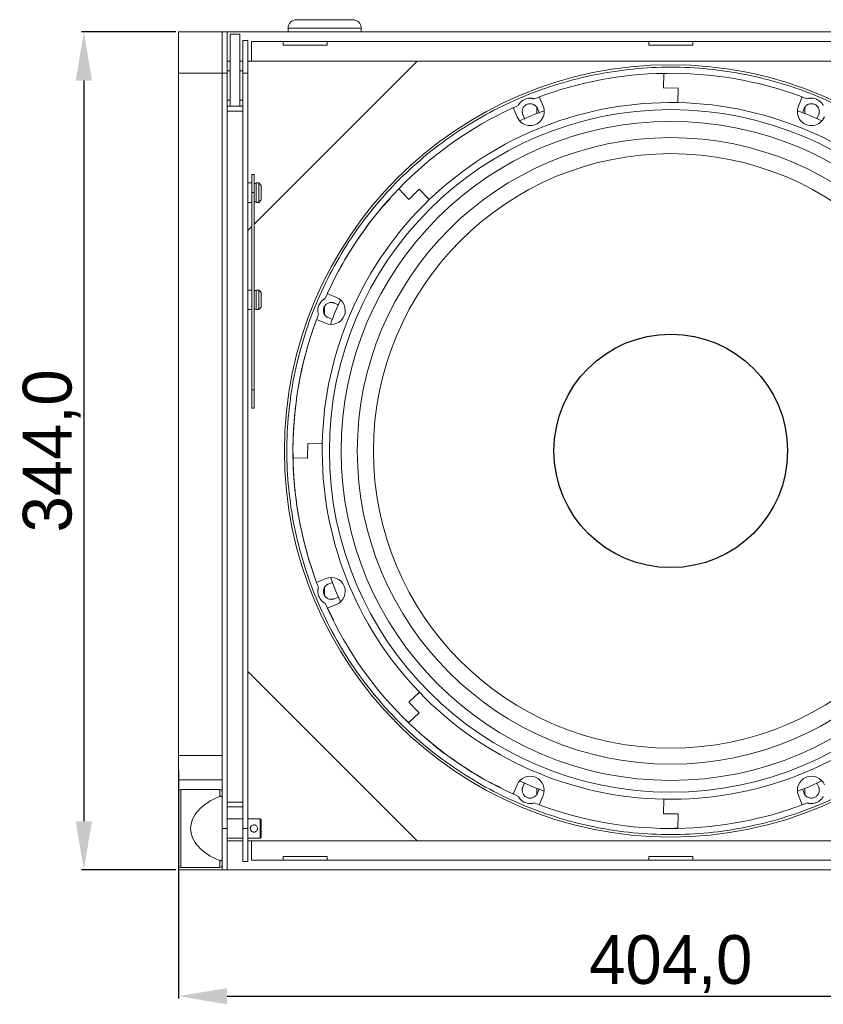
# Model space of a CAD drawing. Header units: millimetres. Extents: x 11171 to 13944, y 305 to 2246.
# Tile 3 of 14: x 11849 to 12178, y 997 to 1401. Entities that reach past the tile are written whole.
import ezdxf

# ---------------------------------------------------------------- set-up
doc = ezdxf.new("R2010")
doc.units = ezdxf.units.MM
doc.header["$PDSIZE"] = -1
doc.dimstyles.new('ISO-25', dxfattribs={"dimtxt": 2.5, "dimasz": 2.5, "dimexe": 1.25, "dimexo": 0.625, "dimtad": 1, "dimtxsty": 'Standard', "dimcen": 2.5, "dimadec": 0, "dimazin": 0, "dimtfac": 1, "dimtmove": 0, "dimatfit": 3, "dimfxl": 0, "dimarcsym": 0})

# ---------------------------------------------------------------- blocks, each defined once
blk = doc.blocks.new('*D158')
at = {"color": 0, "linetype": 'ByBlock', "lineweight": -2}
for p, q in [((11912.62, 1396.37), (11873.84, 1396.37)), ((11874.84, 1376.37), (11874.84, 1072.37)), ((11912.62, 1052.37), (11873.84, 1052.37))]:
    blk.add_line(p, q, dxfattribs=at)
at = {"color": 0}
for points in [[(11871.51, 1376.37), (11878.18, 1376.37), (11874.84, 1396.37)], [(11871.51, 1072.37), (11878.18, 1072.37), (11874.84, 1052.37)]]:
    blk.add_solid(points, dxfattribs=at)
at = {"layer": 'Defpoints', "color": 0}
for p in [(11913.62, 1396.37), (11874.84, 1052.37), (11913.62, 1052.37)]:
    blk.add_point(p, dxfattribs=at)
at = {"color": 0, "insert": (11861.65, 1224.37), "char_height": 20, "attachment_point": 5, "rotation": 90}
blk.add_mtext('344,0', dxfattribs=at)
blk = doc.blocks.new('*D160')
at = {"color": 0, "linetype": 'ByBlock', "lineweight": -2}
for p, q in [((11913.62, 1093.37), (11913.62, 999.54)), ((12317.62, 1093.37), (12317.62, 999.54)), ((11933.62, 1000.54), (12297.62, 1000.54))]:
    blk.add_line(p, q, dxfattribs=at)
at = {"color": 0}
for points in [[(11933.62, 1003.87), (11933.62, 997.21), (11913.62, 1000.54)], [(12297.62, 1003.87), (12297.62, 997.21), (12317.62, 1000.54)]]:
    blk.add_solid(points, dxfattribs=at)
at = {"layer": 'Defpoints', "color": 0}
for p in [(11913.62, 1094.37), (12317.62, 1094.37), (12317.62, 1000.54)]:
    blk.add_point(p, dxfattribs=at)
at = {"color": 0, "insert": (12115.62, 1013.73), "char_height": 20, "attachment_point": 5}
blk.add_mtext('404,0', dxfattribs=at)

msp = doc.modelspace()

# ---------------------------------------------------------------- linework, layer by layer
at = {"color": 7, "linetype": 'Continuous', "lineweight": 15}
for p, q in [((11931.62, 1396.37), (11913.62, 1396.37)), ((11931.62, 1396.37), (11933.62, 1396.37)), ((11931.62, 1396.37), (11931.62, 1379.37)), ((11933.62, 1396.37), (12297.62, 1396.37)), ((11933.62, 1396.37), (11933.62, 1379.37)), ((11938.87, 1395.37), (11934.87, 1395.37)), ((11934.87, 1395.37), (11934.87, 1365.82)), ((11938.87, 1395.37), (11938.87, 1365.82)), ((11988.62, 1397.87), (11958.62, 1397.87)), ((11958.62, 1397.87), (11958.62, 1396.37)), ((11988.62, 1396.37), (11988.62, 1397.87)), ((11940.12, 1392.87), (11942.12, 1392.87)), ((11940.12, 1379.37), (11940.12, 1392.87)), ((11942.12, 1392.87), (11942.12, 1379.37)), ((11943.62, 1392.37), (11956.62, 1392.37)), ((12287.62, 1392.37), (11943.62, 1392.37)), ((11956.62, 1390.87), (11974.62, 1390.87)), ((11974.62, 1392.37), (12106.62, 1392.37)), ((12106.62, 1390.87), (12124.62, 1390.87)), ((12124.62, 1392.37), (12256.62, 1392.37)), ((11934.87, 1384.37), (11933.62, 1384.37)), ((11940.12, 1384.37), (11938.87, 1384.37)), ((11943.62, 1384.37), (11942.12, 1384.37)), ((12287.62, 1384.37), (11943.62, 1384.37)), ((12011.62, 1384.37), (11944.72, 1317.47)), ((11913.62, 1379.37), (11931.62, 1379.37)), ((11913.62, 1099.37), (11913.62, 1379.37)), ((11933.62, 1379.37), (11931.62, 1379.37)), ((11931.62, 1379.37), (11931.62, 1069.37)), ((11931.62, 1379.37), (11931.62, 1099.37)), ((11934.87, 1380.37), (11933.62, 1380.37)), ((11933.62, 1379.37), (11933.62, 1069.37)), ((11940.12, 1380.37), (11938.87, 1380.37)), ((11940.12, 1379.37), (11942.12, 1379.37)), ((11940.12, 1365.82), (11940.12, 1379.37)), ((11942.12, 1379.37), (11942.12, 1069.37)), ((12112.62, 1373.41), (12112.74, 1379.35)), ((12112.74, 1379.24), (12114.15, 1379.3)), ((12118.62, 1373.28), (12112.62, 1373.41)), ((12118.5, 1367.34), (12118.62, 1373.28)), ((11933.62, 1368.37), (11934.87, 1368.37)), ((11938.87, 1368.37), (11940.12, 1368.37)), ((12051.06, 1365.2), (12053.05, 1366.18)), ((12059.59, 1368.89), (12061.69, 1369.6)), ((12061.66, 1369.68), (12063.24, 1365.85)), ((12168, 1365.85), (12169.58, 1369.68)), ((12169.55, 1369.6), (12171.65, 1368.89)), ((11940.12, 1365.82), (11933.62, 1365.82)), ((11933.62, 1363.82), (11940.12, 1363.82)), ((11933.62, 1363.82), (11933.62, 1080.2)), ((11940.12, 1363.82), (11940.12, 1365.82)), ((11940.12, 1363.82), (11940.12, 1080.2)), ((12052.62, 1361.45), (12051.03, 1365.28)), ((12054.93, 1362.4), (12055.5, 1361.02)), ((12060.62, 1362.85), (12060.62, 1365.36)), ((12061.51, 1363.51), (12060.93, 1364.89)), ((12061.51, 1363.51), (12061.6, 1363.05)), ((12169.65, 1363.09), (12169.73, 1363.51)), ((12170.31, 1364.89), (12169.73, 1363.51)), ((12170.62, 1365.36), (12170.62, 1362.85)), ((12175.74, 1361.02), (12176.31, 1362.4)), ((12055.71, 1360.71), (12055.5, 1361.02)), ((12175.74, 1361.02), (12175.49, 1360.65)), ((11944.72, 1337.87), (11943.72, 1337.87)), ((11943.72, 1337.87), (11943.72, 1330.37)), ((11944.72, 1330.37), (11944.72, 1337.87)), ((11943.72, 1334.37), (11942.12, 1334.37)), ((11945.52, 1334.17), (11944.72, 1334.17)), ((11946.62, 1334.37), (11945.52, 1334.37)), ((11945.52, 1334.37), (11945.52, 1326.37)), ((11947.62, 1333.37), (11946.62, 1334.37)), ((11946.62, 1326.37), (11946.62, 1334.37)), ((11943.72, 1330.37), (11944.72, 1330.37)), ((11943.72, 1330.37), (11943.72, 1249.37)), ((11944.72, 1249.37), (11944.72, 1330.37)), ((11947.62, 1327.37), (11947.62, 1333.37)), ((12004, 1331.92), (12008.12, 1327.63)), ((12004.07, 1331.84), (12005.07, 1332.93)), ((12008.12, 1327.63), (12012.44, 1331.79)), ((12012.44, 1331.79), (12016.56, 1327.5)), ((11942.12, 1326.37), (11943.72, 1326.37)), ((11944.72, 1326.57), (11945.52, 1326.57)), ((11945.52, 1326.37), (11946.62, 1326.37)), ((11946.62, 1326.37), (11947.62, 1327.37)), ((11943.72, 1316.47), (11942.12, 1314.87)), ((11943.72, 1290.37), (11942.12, 1290.37)), ((11945.52, 1290.17), (11944.72, 1290.17)), ((11946.62, 1290.37), (11945.52, 1290.37)), ((11945.52, 1290.37), (11945.52, 1282.37)), ((11947.62, 1289.37), (11946.62, 1290.37)), ((11946.62, 1282.37), (11946.62, 1290.37)), ((11947.62, 1283.37), (11947.62, 1289.37)), ((11973.81, 1286.94), (11974.8, 1288.93)), ((11974.72, 1288.96), (11978.54, 1287.37)), ((11942.12, 1282.37), (11943.72, 1282.37)), ((11944.72, 1282.57), (11945.52, 1282.57)), ((11945.52, 1282.37), (11946.62, 1282.37)), ((11946.62, 1282.37), (11947.62, 1283.37)), ((11973.62, 1280.4), (11973.62, 1283.72)), ((11978.97, 1284.49), (11977.59, 1285.06)), ((11978.97, 1284.49), (11979.36, 1284.23)), ((11974.14, 1276.75), (11970.32, 1278.34)), ((11975.1, 1279.06), (11976.49, 1278.49)), ((11943.72, 1249.37), (11944.72, 1249.37)), ((11943.72, 1249.37), (11943.72, 1241.87)), ((11944.72, 1241.87), (11944.72, 1249.37)), ((11943.72, 1241.87), (11944.72, 1241.87)), ((11966.71, 1227.37), (11966.59, 1221.37)), ((11972.65, 1227.25), (11966.71, 1227.37)), ((11966.59, 1221.37), (11960.65, 1221.49)), ((11970.32, 1170.41), (11974.14, 1172)), ((11973.62, 1165.02), (11973.62, 1168.34)), ((11976.49, 1170.26), (11975.1, 1169.69)), ((11976.49, 1170.26), (11976.93, 1170.35)), ((11977.59, 1163.68), (11978.97, 1164.25)), ((11977.27, 1154.85), (11973.81, 1161.8)), ((11978.54, 1161.37), (11974.72, 1159.79)), ((11942.12, 1133.87), (12011.62, 1064.37)), ((12008.2, 1121.2), (12012.49, 1125.31)), ((12012.36, 1116.87), (12008.2, 1121.2)), ((12008.07, 1112.75), (12012.36, 1116.87)), ((12008.15, 1112.83), (12007.06, 1113.82)), ((11931.62, 1099.37), (11913.62, 1099.37)), ((11913.62, 1089.37), (11931.62, 1089.37)), ((12051.03, 1083.47), (12052.62, 1087.3)), ((12055.5, 1087.73), (12054.93, 1086.34)), ((12055.5, 1087.73), (12055.74, 1088.08)), ((12175.48, 1088.12), (12175.74, 1087.73)), ((12176.31, 1086.34), (12175.74, 1087.73)), ((11913.62, 1084.37), (11913.62, 1069.37)), ((11913.62, 1083.87), (11913.62, 1069.37)), ((11930.62, 1085.37), (11914.62, 1085.37)), ((12053.05, 1082.56), (12051.06, 1083.55)), ((12060.62, 1083.39), (12060.62, 1085.9)), ((12060.93, 1083.85), (12061.51, 1085.24)), ((12061.58, 1085.62), (12061.51, 1085.24)), ((12169.73, 1085.24), (12170.31, 1083.85)), ((12170.62, 1085.9), (12170.62, 1083.39)), ((11933.62, 1080.2), (11940.12, 1080.2)), ((11940.12, 1080.2), (11940.12, 1078.2)), ((12061.69, 1079.15), (12059.59, 1079.85)), ((12063.24, 1082.9), (12061.66, 1079.07)), ((12112.62, 1075.46), (12112.74, 1081.4)), ((12169.58, 1079.07), (12168, 1082.9)), ((12171.65, 1079.85), (12169.55, 1079.15)), ((11933.62, 1078.2), (11940.12, 1078.2)), ((11940.12, 1069.37), (11940.12, 1078.2)), ((12118.62, 1075.34), (12112.62, 1075.46)), ((12118.5, 1069.4), (12118.62, 1075.34)), ((11940.12, 1073.37), (11933.62, 1073.37)), ((11947.12, 1073.37), (11942.12, 1073.37)), ((11947.62, 1072.87), (11947.12, 1073.37)), ((11947.12, 1065.37), (11947.12, 1073.37)), ((11947.62, 1065.87), (11947.62, 1072.87)), ((11913.62, 1069.37), (11913.62, 1054.87)), ((11931.62, 1069.37), (11933.62, 1069.37)), ((11931.62, 1069.37), (11931.62, 1052.37)), ((11933.62, 1069.37), (11933.62, 1052.37)), ((11940.12, 1069.37), (11942.12, 1069.37)), ((11940.12, 1055.87), (11940.12, 1069.37)), ((11942.12, 1069.37), (11942.12, 1055.87)), ((12118.5, 1069.51), (12117.08, 1069.44)), ((11933.62, 1065.37), (11940.12, 1065.37)), ((11933.62, 1064.37), (11940.12, 1064.37)), ((11942.12, 1065.37), (11947.12, 1065.37)), ((11942.12, 1064.37), (11943.62, 1064.37)), ((11943.62, 1064.37), (12287.62, 1064.37)), ((11947.12, 1065.37), (11947.62, 1065.87)), ((11940.12, 1055.87), (11942.12, 1055.87)), ((11956.62, 1056.37), (11943.62, 1056.37)), ((11943.62, 1056.37), (12287.62, 1056.37)), ((11974.62, 1057.87), (11956.62, 1057.87)), ((12106.62, 1056.37), (11974.62, 1056.37)), ((12124.62, 1057.87), (12106.62, 1057.87)), ((12256.62, 1056.37), (12124.62, 1056.37)), ((11913.62, 1052.37), (11931.62, 1052.37)), ((11914.62, 1053.37), (11930.62, 1053.37)), ((11931.62, 1052.37), (11933.62, 1052.37)), ((12297.62, 1052.37), (11933.62, 1052.37))]:
    msp.add_line(p, q, dxfattribs=at)
at = {"color": 8, "linetype": 'Continuous', "lineweight": 15}
for p, q in [((11914.62, 1085.37), (11914.62, 1053.37)), ((11930.62, 1082.55), (11930.62, 1085.37)), ((11930.62, 1053.37), (11930.62, 1056.2))]:
    msp.add_line(p, q, dxfattribs=at)
at = {"color": 7, "linetype": 'Continuous', "lineweight": 15, "flags": 128}
for points in [[(11980.14, 1162.36), (11978.49, 1166.1), (11975.97, 1172.42)], [(12063.67, 1084.72), (12059.02, 1086.54), (12053.61, 1088.89)], [(12177.63, 1088.89), (12172.22, 1086.54), (12167.57, 1084.72)]]:
    msp.add_lwpolyline(points, dxfattribs=at)
at = {"color": 7, "linetype": 'Continuous', "lineweight": 15}
for radius in [158.5, 140.07, 135.26, 128.6, 122.02]:
    msp.add_circle((12115.62, 1224.37), radius, dxfattribs=at)
msp.add_circle((12115.62, 1224.37), 47.92)
for centre, radius, start, end in [((11962.12, 1397.87), 3.5, 90, 180), ((11985.12, 1397.87), 3.5, 0, 90), ((12115.62, 1224.37), 155, 91.0646, 110.374), ((12115.62, 1224.37), 155, 69.626, 91.0646), ((12115.62, 1224.37), 143, 88.8461, 133.8461), ((12115.62, 1224.37), 143, 43.8461, 88.8461), ((12115.62, 1224.37), 155, 114.626, 136.0646), ((12057.93, 1363.65), 5.75, 202.5, 22.5), ((12115.62, 1224.37), 149, 110.406, 114.594), ((12173.31, 1363.65), 5.75, 157.5, 337.5), ((12115.62, 1224.37), 149, 65.406, 69.594), ((12115.62, 1224.37), 155, 136.0646, 155.374), ((12115.62, 1224.37), 143, 133.8461, 178.8461), ((11976.34, 1282.06), 5.75, 247.5, 67.5), ((12115.62, 1224.37), 149, 155.406, 159.594), ((12115.62, 1224.37), 155, 159.626, 181.0646), ((12115.62, 1224.37), 143, 178.8461, 223.8461), ((12115.62, 1224.37), 155, 181.0646, 200.374), ((11976.34, 1166.68), 5.75, 292.5, 112.5), ((12115.62, 1224.37), 155, 204.626, 226.0646), ((12115.62, 1224.37), 143, 223.8461, 268.8461), ((12115.62, 1224.37), 143, 268.8461, 313.8461), ((12115.62, 1224.37), 155, 226.0646, 245.374), ((12057.93, 1085.1), 5.75, 337.5, 157.5), ((12173.31, 1085.1), 5.75, 22.5, 202.5), ((11914.62, 1084.37), 1, 90, 180), ((11930.62, 1084.37), 1, 0, 90), ((12115.62, 1224.37), 155, 249.626, 271.0646), ((12115.62, 1224.37), 155, 271.0646, 290.374), ((11914.62, 1054.37), 1, 180, 270), ((11930.62, 1054.37), 1, 270, 360)]:
    msp.add_arc(centre, radius, start, end, dxfattribs=at)
msp.add_ellipse((11946.34, 1069.37), major_axis=(27.71, 0), ratio=0.57735, start_param=2.174062, end_param=4.109124, dxfattribs=at)
for points, knots in [([(11962.12, 1401.37), (11962.12, 1401.37), (11963.33, 1401.37), (11967.64, 1401.37), (11970.57, 1401.37), (11976.67, 1401.37), (11979.59, 1401.37), (11983.91, 1401.37), (11985.12, 1401.37), (11985.12, 1401.37)], [0, 0, 0, 0, 0.25, 0.25, 0.5, 0.5, 0.75, 0.75, 1, 1, 1, 1]), ([(11913.62, 1396.37), (11913.62, 1396.37), (11913.62, 1396.26), (11913.62, 1395.83), (11913.62, 1395.5), (11913.62, 1394.65), (11913.62, 1394.13), (11913.62, 1392.89), (11913.62, 1392.18), (11913.62, 1390.61), (11913.62, 1389.74), (11913.62, 1387.89), (11913.62, 1386.91), (11913.62, 1384.85), (11913.62, 1383.78), (11913.62, 1381.6), (11913.62, 1380.49), (11913.62, 1379.37)], [0, 0, 0, 0, 0.125, 0.125, 0.25, 0.25, 0.375, 0.375, 0.5, 0.5, 0.625, 0.625, 0.75, 0.75, 0.875, 0.875, 1, 1, 1, 1]), ([(11943.62, 1392.37), (11943.62, 1392.37), (11943.62, 1392.18), (11943.62, 1391.45), (11943.62, 1390.9), (11943.62, 1389.48), (11943.62, 1388.62), (11943.62, 1386.65), (11943.62, 1385.55), (11943.62, 1384.37)], [0, 0, 0, 0, 0.25, 0.25, 0.5, 0.5, 0.75, 0.75, 1, 1, 1, 1]), ([(11956.62, 1390.87), (11956.62, 1390.93), (11956.62, 1391.03), (11956.62, 1391.18), (11956.62, 1391.33), (11956.62, 1391.46), (11956.62, 1391.58), (11956.62, 1391.7), (11956.62, 1391.81), (11956.62, 1391.9), (11956.62, 1392.02), (11956.62, 1392.13), (11956.62, 1392.24), (11956.62, 1392.32), (11956.62, 1392.36), (11956.62, 1392.37), (11956.62, 1392.37)], [0, 0, 0, 0, 0.055755, 0.111365, 0.166873, 0.222318, 0.27774, 0.333181, 0.38868, 0.444279, 0.500017, 0.600209, 0.700067, 0.799827, 0.899726, 1, 1, 1, 1]), ([(11974.62, 1392.37), (11974.62, 1392.37), (11974.38, 1392.37), (11973.48, 1392.37), (11972.82, 1392.37), (11971.15, 1392.37), (11970.15, 1392.37), (11967.97, 1392.37), (11966.8, 1392.37), (11964.44, 1392.37), (11963.26, 1392.37), (11961.09, 1392.37), (11960.09, 1392.37), (11958.42, 1392.37), (11957.75, 1392.37), (11956.85, 1392.37), (11956.62, 1392.37), (11956.62, 1392.37)], [0, 0, 0, 0, 0.125, 0.125, 0.25, 0.25, 0.375, 0.375, 0.5, 0.5, 0.625, 0.625, 0.75, 0.75, 0.875, 0.875, 1, 1, 1, 1]), ([(11974.62, 1392.37), (11974.62, 1392.37), (11974.62, 1392.37), (11974.62, 1392.36), (11974.62, 1392.33), (11974.62, 1392.3), (11974.62, 1392.26), (11974.62, 1392.21), (11974.62, 1392.14), (11974.62, 1392.07), (11974.62, 1391.97), (11974.62, 1391.83), (11974.62, 1391.64), (11974.62, 1391.41), (11974.62, 1391.16), (11974.62, 1390.97), (11974.62, 1390.87)], [0, 0, 0, 0, 0.055755, 0.111365, 0.166873, 0.222318, 0.27774, 0.333181, 0.38868, 0.444279, 0.500017, 0.600209, 0.700067, 0.799827, 0.899726, 1, 1, 1, 1]), ([(12106.62, 1390.87), (12106.62, 1390.93), (12106.62, 1391.03), (12106.62, 1391.18), (12106.62, 1391.33), (12106.62, 1391.46), (12106.62, 1391.58), (12106.62, 1391.7), (12106.62, 1391.81), (12106.62, 1391.9), (12106.62, 1392.02), (12106.62, 1392.13), (12106.62, 1392.24), (12106.62, 1392.32), (12106.62, 1392.36), (12106.62, 1392.37), (12106.62, 1392.37)], [0, 0, 0, 0, 0.055755, 0.111365, 0.166873, 0.222318, 0.27774, 0.333181, 0.38868, 0.444279, 0.500017, 0.600209, 0.700067, 0.799827, 0.899726, 1, 1, 1, 1]), ([(12124.62, 1392.37), (12124.62, 1392.37), (12124.38, 1392.37), (12123.48, 1392.37), (12122.82, 1392.37), (12121.15, 1392.37), (12120.15, 1392.37), (12117.97, 1392.37), (12116.8, 1392.37), (12114.44, 1392.37), (12113.26, 1392.37), (12111.09, 1392.37), (12110.09, 1392.37), (12108.42, 1392.37), (12107.75, 1392.37), (12106.85, 1392.37), (12106.62, 1392.37), (12106.62, 1392.37)], [0, 0, 0, 0, 0.125, 0.125, 0.25, 0.25, 0.375, 0.375, 0.5, 0.5, 0.625, 0.625, 0.75, 0.75, 0.875, 0.875, 1, 1, 1, 1]), ([(12124.62, 1392.37), (12124.62, 1392.37), (12124.62, 1392.37), (12124.62, 1392.36), (12124.62, 1392.33), (12124.62, 1392.3), (12124.62, 1392.26), (12124.62, 1392.21), (12124.62, 1392.14), (12124.62, 1392.07), (12124.62, 1391.97), (12124.62, 1391.83), (12124.62, 1391.64), (12124.62, 1391.41), (12124.62, 1391.16), (12124.62, 1390.97), (12124.62, 1390.87)], [0, 0, 0, 0, 0.0557545, 0.1113655, 0.1668731, 0.2223178, 0.2777401, 0.3331806, 0.38868, 0.4442785, 0.5000165, 0.6002086, 0.7000667, 0.7998268, 0.899726, 1, 1, 1, 1]), ([(12175.89, 1078.86), (12185.41, 1082.81), (12194.55, 1087.69), (12211.69, 1099.14), (12219.7, 1105.71), (12234.28, 1120.29), (12240.85, 1128.3), (12252.3, 1145.44), (12257.18, 1154.58), (12265.07, 1173.62), (12268.08, 1183.54), (12272.1, 1203.76), (12273.12, 1214.06), (12273.12, 1234.68), (12272.1, 1244.99), (12268.08, 1265.21), (12265.07, 1275.12), (12257.18, 1294.17), (12252.3, 1303.3), (12240.85, 1320.45), (12234.28, 1328.45), (12219.7, 1343.03), (12211.69, 1349.6), (12194.55, 1361.06), (12185.41, 1365.94), (12166.37, 1373.83), (12156.46, 1376.84), (12136.24, 1380.86), (12125.93, 1381.87), (12105.31, 1381.87), (12095, 1380.86), (12074.78, 1376.84), (12064.87, 1373.83), (12055.35, 1369.88)], [0, 0, 0, 0, 0.0625, 0.0625, 0.125, 0.125, 0.1875, 0.1875, 0.25, 0.25, 0.3125, 0.3125, 0.375, 0.375, 0.4375, 0.4375, 0.5, 0.5, 0.5625, 0.5625, 0.625, 0.625, 0.6875, 0.6875, 0.75, 0.75, 0.8125, 0.8125, 0.875, 0.875, 0.9375, 0.9375, 1, 1, 1, 1]), ([(12055.35, 1369.88), (12045.82, 1365.94), (12036.69, 1361.06), (12019.55, 1349.6), (12011.54, 1343.03), (11996.96, 1328.45), (11990.39, 1320.45), (11978.94, 1303.3), (11974.05, 1294.17), (11966.16, 1275.12), (11963.16, 1265.21), (11959.13, 1244.99), (11958.12, 1234.68), (11958.12, 1214.06), (11959.13, 1203.76), (11963.16, 1183.54), (11966.16, 1173.62), (11974.05, 1154.58), (11978.94, 1145.44), (11990.39, 1128.3), (11996.96, 1120.29), (12011.54, 1105.71), (12019.55, 1099.14), (12036.69, 1087.69), (12045.82, 1082.81), (12064.87, 1074.92), (12074.78, 1071.91), (12095, 1067.89), (12105.31, 1066.87), (12125.93, 1066.87), (12136.24, 1067.89), (12156.46, 1071.91), (12166.37, 1074.92), (12175.89, 1078.86)], [0, 0, 0, 0, 0.0625, 0.0625, 0.125, 0.125, 0.1875, 0.1875, 0.25, 0.25, 0.3125, 0.3125, 0.375, 0.375, 0.4375, 0.4375, 0.5, 0.5, 0.5625, 0.5625, 0.625, 0.625, 0.6875, 0.6875, 0.75, 0.75, 0.8125, 0.8125, 0.875, 0.875, 0.9375, 0.9375, 1, 1, 1, 1]), ([(12059.59, 1368.89), (12059.51, 1368.91), (12059.36, 1368.96), (12059.14, 1369.01), (12058.91, 1369.06), (12058.68, 1369.1), (12058.45, 1369.12), (12058.22, 1369.14), (12057.99, 1369.15), (12057.5, 1369.14), (12056.76, 1369.05), (12055.81, 1368.76), (12054.93, 1368.3), (12054.28, 1367.79), (12053.84, 1367.33), (12053.54, 1366.97), (12053.27, 1366.59), (12053.12, 1366.32), (12053.05, 1366.18)], [0, 0, 0, 0, 0.030486, 0.060806, 0.091014, 0.121165, 0.151314, 0.181515, 0.211824, 0.242294, 0.371126, 0.500026, 0.628859, 0.757759, 0.8185, 0.878828, 0.939182, 1, 1, 1, 1]), ([(12054.93, 1362.4), (12054.9, 1362.46), (12054.86, 1362.57), (12054.81, 1362.73), (12054.76, 1362.9), (12054.73, 1363.07), (12054.7, 1363.25), (12054.69, 1363.42), (12054.67, 1363.76), (12054.71, 1364.26), (12054.91, 1364.9), (12055.22, 1365.49), (12055.64, 1365.98), (12056.13, 1366.38), (12056.68, 1366.67), (12057.27, 1366.85), (12057.89, 1366.92), (12058.54, 1366.86), (12059.18, 1366.67), (12059.77, 1366.36), (12060.19, 1366), (12060.47, 1365.68), (12060.65, 1365.43), (12060.81, 1365.17), (12060.89, 1364.99), (12060.93, 1364.89)], [0, 0, 0, 0, 0.0172934, 0.0344596, 0.051548, 0.0686089, 0.0856929, 0.1028502, 0.1201305, 0.1850831, 0.2500882, 0.3150407, 0.3800458, 0.4400041, 0.5000144, 0.5599726, 0.6199829, 0.6849354, 0.7499405, 0.8148931, 0.8798982, 0.9100293, 0.93991, 0.9698104, 1, 1, 1, 1]), ([(12170.31, 1364.89), (12170.33, 1364.95), (12170.38, 1365.05), (12170.46, 1365.21), (12170.54, 1365.36), (12170.64, 1365.51), (12170.74, 1365.65), (12170.85, 1365.78), (12171.08, 1366.03), (12171.47, 1366.36), (12172.06, 1366.67), (12172.69, 1366.86), (12173.34, 1366.92), (12173.97, 1366.85), (12174.56, 1366.67), (12175.1, 1366.38), (12175.6, 1365.98), (12176.02, 1365.49), (12176.33, 1364.9), (12176.52, 1364.26), (12176.57, 1363.71), (12176.54, 1363.29), (12176.5, 1362.99), (12176.42, 1362.69), (12176.35, 1362.5), (12176.31, 1362.4)], [0, 0, 0, 0, 0.017293, 0.03446, 0.051548, 0.068609, 0.085693, 0.10285, 0.120131, 0.185083, 0.250088, 0.315041, 0.380046, 0.440004, 0.500014, 0.559973, 0.619983, 0.684935, 0.749941, 0.814893, 0.879898, 0.910029, 0.93991, 0.96981, 1, 1, 1, 1]), ([(12178.19, 1366.18), (12178.15, 1366.25), (12178.08, 1366.39), (12177.96, 1366.59), (12177.83, 1366.78), (12177.69, 1366.97), (12177.55, 1367.15), (12177.4, 1367.33), (12177.24, 1367.5), (12176.89, 1367.84), (12176.31, 1368.3), (12175.42, 1368.76), (12174.47, 1369.05), (12173.66, 1369.15), (12173.02, 1369.15), (12172.56, 1369.1), (12172.1, 1369.02), (12171.8, 1368.93), (12171.65, 1368.89)], [0, 0, 0, 0, 0.030486, 0.060806, 0.091014, 0.121165, 0.151314, 0.181515, 0.211824, 0.242294, 0.371126, 0.500026, 0.628859, 0.757759, 0.8185, 0.878828, 0.939182, 1, 1, 1, 1]), ([(11979.27, 1297.91), (11979.57, 1298.53), (11981.98, 1303.44), (11987.66, 1312.01), (11994.43, 1321.43), (11999.08, 1326.41), (12000.47, 1327.89)], [0, 0, 0, 0, 0.056486, 0.445474, 0.834462, 1, 1, 1, 1]), ([(11973.81, 1286.94), (11973.74, 1286.91), (11973.6, 1286.83), (11973.4, 1286.71), (11973.21, 1286.58), (11973.02, 1286.45), (11972.84, 1286.3), (11972.66, 1286.15), (11972.49, 1285.99), (11972.15, 1285.65), (11971.7, 1285.06), (11971.24, 1284.18), (11970.94, 1283.23), (11970.84, 1282.41), (11970.84, 1281.77), (11970.89, 1281.31), (11970.97, 1280.85), (11971.06, 1280.55), (11971.1, 1280.4)], [0, 0, 0, 0, 0.030486, 0.060806, 0.091014, 0.121165, 0.151314, 0.181515, 0.211824, 0.242294, 0.371126, 0.500026, 0.628859, 0.757759, 0.8185, 0.878828, 0.939182, 1, 1, 1, 1]), ([(11975.1, 1279.06), (11975.05, 1279.08), (11974.94, 1279.13), (11974.78, 1279.21), (11974.63, 1279.3), (11974.49, 1279.39), (11974.35, 1279.5), (11974.21, 1279.61), (11973.96, 1279.84), (11973.64, 1280.22), (11973.32, 1280.81), (11973.13, 1281.45), (11973.07, 1282.1), (11973.14, 1282.73), (11973.32, 1283.31), (11973.61, 1283.86), (11974.01, 1284.35), (11974.5, 1284.77), (11975.09, 1285.09), (11975.73, 1285.28), (11976.28, 1285.32), (11976.7, 1285.3), (11977, 1285.25), (11977.3, 1285.17), (11977.49, 1285.1), (11977.59, 1285.06)], [0, 0, 0, 0, 0.017293, 0.03446, 0.051548, 0.068609, 0.085693, 0.10285, 0.120131, 0.185083, 0.250088, 0.315041, 0.380046, 0.440004, 0.500014, 0.559973, 0.619983, 0.684935, 0.749941, 0.814893, 0.879898, 0.910029, 0.93991, 0.96981, 1, 1, 1, 1]), ([(11971.1, 1280.4), (11970.95, 1280), (11970.64, 1279.2), (11970.19, 1278), (11969.75, 1276.8), (11969.32, 1275.59), (11968.9, 1274.37), (11968.49, 1273.16), (11968.1, 1271.94), (11967.71, 1270.72), (11967.33, 1269.49), (11966.96, 1268.26), (11966.06, 1265.15), (11964.74, 1260.12), (11963.25, 1253.11), (11962.08, 1246.01), (11961.24, 1238.83), (11960.73, 1231.62), (11960.56, 1224.37), (11960.73, 1217.13), (11961.24, 1209.91), (11962.08, 1202.74), (11963.25, 1195.64), (11964.74, 1188.62), (11966.15, 1183.25), (11967.26, 1179.46), (11967.96, 1177.21), (11968.69, 1174.98), (11969.46, 1172.75), (11970.26, 1170.54), (11970.82, 1169.08), (11971.1, 1168.34)], [0, 0, 0, 0, 0.0112, 0.022397, 0.033591, 0.044782, 0.055973, 0.067163, 0.078354, 0.089545, 0.100739, 0.111935, 0.123134, 0.18549, 0.24785, 0.310748, 0.37365, 0.436823, 0.5, 0.563173, 0.62635, 0.689248, 0.752151, 0.814507, 0.876867, 0.897395, 0.917915, 0.93843, 0.958946, 0.979468, 1, 1, 1, 1]), ([(11971.1, 1168.34), (11971.08, 1168.27), (11971.03, 1168.12), (11970.98, 1167.89), (11970.93, 1167.66), (11970.89, 1167.44), (11970.87, 1167.21), (11970.85, 1166.97), (11970.84, 1166.74), (11970.85, 1166.25), (11970.94, 1165.52), (11971.24, 1164.57), (11971.7, 1163.68), (11972.2, 1163.04), (11972.66, 1162.59), (11973.02, 1162.29), (11973.4, 1162.03), (11973.67, 1161.88), (11973.81, 1161.8)], [0, 0, 0, 0, 0.0304859, 0.060806, 0.0910143, 0.1211654, 0.1513142, 0.1815155, 0.2118239, 0.2422936, 0.3711263, 0.5000265, 0.6288592, 0.7577594, 0.8184999, 0.8788281, 0.9391822, 1, 1, 1, 1]), ([(11977.59, 1163.68), (11977.53, 1163.66), (11977.42, 1163.62), (11977.26, 1163.56), (11977.09, 1163.52), (11976.92, 1163.48), (11976.75, 1163.46), (11976.57, 1163.44), (11976.23, 1163.43), (11975.73, 1163.47), (11975.09, 1163.66), (11974.5, 1163.98), (11974.01, 1164.4), (11973.61, 1164.89), (11973.32, 1165.43), (11973.14, 1166.02), (11973.07, 1166.65), (11973.13, 1167.3), (11973.32, 1167.94), (11973.64, 1168.52), (11973.99, 1168.94), (11974.31, 1169.22), (11974.56, 1169.4), (11974.82, 1169.56), (11975.01, 1169.64), (11975.1, 1169.69)], [0, 0, 0, 0, 0.017293, 0.03446, 0.051548, 0.068609, 0.085693, 0.10285, 0.120131, 0.185083, 0.250088, 0.315041, 0.380046, 0.440004, 0.500014, 0.559973, 0.619983, 0.684935, 0.749941, 0.814893, 0.879898, 0.910029, 0.93991, 0.96981, 1, 1, 1, 1]), ([(12046.1, 1086.02), (12044.12, 1086.97), (12037.84, 1089.99), (12027.99, 1096.41), (12019.69, 1102.27), (12015.75, 1105.9), (12015.32, 1106.29)], [0, 0, 0, 0, 0.17757, 0.565271, 0.952975, 1, 1, 1, 1]), ([(11913.62, 1099.37), (11913.62, 1098.06), (11913.62, 1096.76), (11913.62, 1094.34), (11913.62, 1093.23), (11913.62, 1091.38), (11913.62, 1090.63), (11913.62, 1089.63), (11913.62, 1089.37), (11913.62, 1089.37)], [0, 0, 0, 0, 0.25, 0.25, 0.5, 0.5, 0.75, 0.75, 1, 1, 1, 1]), ([(11913.62, 1084.72), (11913.62, 1085.41), (11913.62, 1086.79), (11913.62, 1088.24), (11913.62, 1089.2), (11913.62, 1089.31), (11913.62, 1089.37)], [0, 0, 0, 0, 0.2465624, 0.4977098, 0.7488547, 1, 1, 1, 1]), ([(12060.93, 1083.85), (12060.91, 1083.8), (12060.86, 1083.69), (12060.78, 1083.54), (12060.69, 1083.39), (12060.6, 1083.24), (12060.49, 1083.1), (12060.38, 1082.96), (12060.15, 1082.72), (12059.77, 1082.39), (12059.18, 1082.08), (12058.54, 1081.88), (12057.89, 1081.83), (12057.27, 1081.9), (12056.68, 1082.08), (12056.13, 1082.36), (12055.64, 1082.76), (12055.22, 1083.26), (12054.91, 1083.85), (12054.71, 1084.48), (12054.67, 1085.03), (12054.69, 1085.46), (12054.74, 1085.76), (12054.82, 1086.05), (12054.89, 1086.25), (12054.93, 1086.34)], [0, 0, 0, 0, 0.017293, 0.03446, 0.051548, 0.068609, 0.085693, 0.10285, 0.120131, 0.185083, 0.250088, 0.315041, 0.380046, 0.440004, 0.500014, 0.559973, 0.619983, 0.684935, 0.749941, 0.814893, 0.879898, 0.910029, 0.93991, 0.96981, 1, 1, 1, 1]), ([(12176.31, 1086.34), (12176.33, 1086.29), (12176.38, 1086.18), (12176.43, 1086.01), (12176.47, 1085.84), (12176.51, 1085.67), (12176.54, 1085.5), (12176.55, 1085.32), (12176.57, 1084.99), (12176.52, 1084.48), (12176.33, 1083.85), (12176.02, 1083.26), (12175.6, 1082.76), (12175.1, 1082.36), (12174.56, 1082.08), (12173.97, 1081.9), (12173.34, 1081.83), (12172.69, 1081.88), (12172.06, 1082.07), (12171.47, 1082.39), (12171.05, 1082.74), (12170.77, 1083.06), (12170.59, 1083.31), (12170.43, 1083.57), (12170.35, 1083.76), (12170.31, 1083.85)], [0, 0, 0, 0, 0.017293, 0.03446, 0.051548, 0.068609, 0.085693, 0.10285, 0.120131, 0.185083, 0.250088, 0.315041, 0.380046, 0.440004, 0.500014, 0.559973, 0.619983, 0.684935, 0.749941, 0.814893, 0.879898, 0.910029, 0.93991, 0.96981, 1, 1, 1, 1]), ([(11930.62, 1082.55), (11930.74, 1082.59), (11930.86, 1082.62), (11931.1, 1082.6), (11931.22, 1082.55), (11931.42, 1082.39), (11931.5, 1082.28), (11931.6, 1082.02), (11931.62, 1081.87), (11931.62, 1081.73)], [0, 0, 0, 0, 0.25, 0.25, 0.5, 0.5, 0.75, 0.75, 1, 1, 1, 1]), ([(12053.05, 1082.56), (12053.08, 1082.49), (12053.16, 1082.36), (12053.28, 1082.16), (12053.41, 1081.96), (12053.54, 1081.78), (12053.69, 1081.59), (12053.84, 1081.42), (12054, 1081.25), (12054.35, 1080.91), (12054.93, 1080.45), (12055.81, 1079.99), (12056.76, 1079.69), (12057.58, 1079.59), (12058.22, 1079.6), (12058.68, 1079.64), (12059.14, 1079.72), (12059.44, 1079.81), (12059.59, 1079.85)], [0, 0, 0, 0, 0.030486, 0.060806, 0.091014, 0.121165, 0.151314, 0.181515, 0.211824, 0.242294, 0.371126, 0.500026, 0.628859, 0.757759, 0.8185, 0.878828, 0.939182, 1, 1, 1, 1]), ([(12171.65, 1079.85), (12171.72, 1079.83), (12171.87, 1079.79), (12172.1, 1079.73), (12172.33, 1079.68), (12172.56, 1079.65), (12172.79, 1079.62), (12173.02, 1079.6), (12173.25, 1079.6), (12173.74, 1079.6), (12174.47, 1079.69), (12175.42, 1079.99), (12176.31, 1080.45), (12176.95, 1080.96), (12177.4, 1081.41), (12177.7, 1081.77), (12177.96, 1082.15), (12178.11, 1082.43), (12178.19, 1082.56)], [0, 0, 0, 0, 0.030486, 0.060806, 0.091014, 0.121165, 0.151314, 0.181515, 0.211824, 0.242294, 0.371126, 0.500026, 0.628859, 0.757759, 0.8185, 0.878828, 0.939182, 1, 1, 1, 1]), ([(11913.62, 1069.37), (11913.62, 1068.46), (11913.62, 1066.57), (11913.62, 1063.78), (11913.62, 1061.09), (11913.62, 1058.69), (11913.62, 1056.74), (11913.62, 1055.36), (11913.62, 1054.52), (11913.62, 1054.42), (11913.62, 1054.37)], [0, 0, 0, 0, 0.116517, 0.240011, 0.368641, 0.500001, 0.631359, 0.759989, 0.883484, 1, 1, 1, 1]), ([(11946.12, 1069.37), (11946.12, 1069.27), (11946.11, 1069.17), (11946.07, 1068.98), (11946.04, 1068.89), (11945.93, 1068.61), (11945.82, 1068.45), (11945.54, 1068.18), (11945.38, 1068.06), (11945.02, 1067.91), (11944.82, 1067.87), (11944.52, 1067.87), (11944.42, 1067.88), (11944.23, 1067.92), (11944.13, 1067.95), (11943.86, 1068.06), (11943.7, 1068.17), (11943.42, 1068.45), (11943.31, 1068.61), (11943.16, 1068.97), (11943.12, 1069.17), (11943.12, 1069.47), (11943.13, 1069.57), (11943.17, 1069.76), (11943.2, 1069.86), (11943.31, 1070.13), (11943.42, 1070.3), (11943.7, 1070.57), (11943.86, 1070.68), (11944.22, 1070.83), (11944.42, 1070.87), (11944.72, 1070.87), (11944.82, 1070.86), (11945.01, 1070.82), (11945.11, 1070.79), (11945.38, 1070.68), (11945.54, 1070.57), (11945.82, 1070.3), (11945.93, 1070.13), (11946.08, 1069.77), (11946.12, 1069.57), (11946.12, 1069.37)], [0, 0, 0, 0, 0.03125, 0.03125, 0.0625, 0.0625, 0.125, 0.125, 0.1875, 0.1875, 0.25, 0.25, 0.28125, 0.28125, 0.3125, 0.3125, 0.375, 0.375, 0.4375, 0.4375, 0.5, 0.5, 0.53125, 0.53125, 0.5625, 0.5625, 0.625, 0.625, 0.6875, 0.6875, 0.75, 0.75, 0.78125, 0.78125, 0.8125, 0.8125, 0.875, 0.875, 0.9375, 0.9375, 1, 1, 1, 1]), ([(11943.62, 1064.37), (11943.62, 1064.26), (11943.62, 1064.03), (11943.62, 1063.69), (11943.62, 1063.35), (11943.62, 1063.03), (11943.62, 1062.7), (11943.62, 1062.39), (11943.62, 1062.08), (11943.62, 1061.77), (11943.62, 1061.47), (11943.62, 1061.02), (11943.62, 1060.44), (11943.62, 1059.75), (11943.62, 1059.12), (11943.62, 1058.55), (11943.62, 1058.03), (11943.62, 1057.58), (11943.62, 1057.2), (11943.62, 1056.93), (11943.62, 1056.74), (11943.62, 1056.61), (11943.62, 1056.5), (11943.62, 1056.43), (11943.62, 1056.38), (11943.62, 1056.38), (11943.62, 1056.37)], [0, 0, 0, 0, 0.024576, 0.04907, 0.073503, 0.097894, 0.122264, 0.146634, 0.171023, 0.195452, 0.219941, 0.244511, 0.308005, 0.371534, 0.435753, 0.500007, 0.564226, 0.62848, 0.691974, 0.755504, 0.796395, 0.837105, 0.877725, 0.918352, 0.959079, 1, 1, 1, 1]), ([(11931.62, 1057.01), (11931.61, 1056.9), (11931.6, 1056.7), (11931.48, 1056.43), (11931.31, 1056.24), (11931.09, 1056.14), (11930.86, 1056.12), (11930.7, 1056.17), (11930.62, 1056.2)], [0, 0, 0, 0, 0.198731, 0.361562, 0.525189, 0.670752, 0.821165, 1, 1, 1, 1]), ([(11931.62, 1054.37), (11931.62, 1054.41), (11931.62, 1054.48), (11931.62, 1055.03), (11931.62, 1055.84), (11931.62, 1056.63), (11931.62, 1057.01)], [0, 0, 0, 0, 0.257316, 0.511582, 0.759958, 1, 1, 1, 1]), ([(11956.62, 1056.37), (11956.62, 1056.37), (11956.62, 1056.38), (11956.62, 1056.39), (11956.62, 1056.41), (11956.62, 1056.45), (11956.62, 1056.49), (11956.62, 1056.54), (11956.62, 1056.6), (11956.62, 1056.67), (11956.62, 1056.77), (11956.62, 1056.91), (11956.62, 1057.11), (11956.62, 1057.33), (11956.62, 1057.59), (11956.62, 1057.78), (11956.62, 1057.87)], [0, 0, 0, 0, 0.0557545, 0.1113655, 0.1668731, 0.2223178, 0.2777401, 0.3331806, 0.38868, 0.4442785, 0.5000165, 0.6002086, 0.7000667, 0.7998268, 0.899726, 1, 1, 1, 1]), ([(11956.62, 1056.37), (11956.62, 1056.37), (11956.85, 1056.37), (11957.75, 1056.37), (11958.42, 1056.37), (11960.09, 1056.37), (11961.09, 1056.37), (11963.26, 1056.37), (11964.44, 1056.37), (11966.8, 1056.37), (11967.97, 1056.37), (11970.15, 1056.37), (11971.15, 1056.37), (11972.82, 1056.37), (11973.48, 1056.37), (11974.38, 1056.37), (11974.62, 1056.37), (11974.62, 1056.37)], [0, 0, 0, 0, 0.125, 0.125, 0.25, 0.25, 0.375, 0.375, 0.5, 0.5, 0.625, 0.625, 0.75, 0.75, 0.875, 0.875, 1, 1, 1, 1]), ([(11974.62, 1057.87), (11974.62, 1057.82), (11974.62, 1057.71), (11974.62, 1057.56), (11974.62, 1057.42), (11974.62, 1057.29), (11974.62, 1057.16), (11974.62, 1057.05), (11974.62, 1056.94), (11974.62, 1056.84), (11974.62, 1056.73), (11974.62, 1056.61), (11974.62, 1056.5), (11974.62, 1056.43), (11974.62, 1056.38), (11974.62, 1056.38), (11974.62, 1056.37)], [0, 0, 0, 0, 0.055755, 0.111365, 0.166873, 0.222318, 0.27774, 0.333181, 0.38868, 0.444279, 0.500017, 0.600209, 0.700067, 0.799827, 0.899726, 1, 1, 1, 1]), ([(12106.62, 1056.37), (12106.62, 1056.37), (12106.62, 1056.38), (12106.62, 1056.39), (12106.62, 1056.41), (12106.62, 1056.45), (12106.62, 1056.49), (12106.62, 1056.54), (12106.62, 1056.6), (12106.62, 1056.67), (12106.62, 1056.77), (12106.62, 1056.91), (12106.62, 1057.11), (12106.62, 1057.33), (12106.62, 1057.59), (12106.62, 1057.78), (12106.62, 1057.87)], [0, 0, 0, 0, 0.055755, 0.111365, 0.166873, 0.222318, 0.27774, 0.333181, 0.38868, 0.444279, 0.500017, 0.600209, 0.700067, 0.799827, 0.899726, 1, 1, 1, 1]), ([(12106.62, 1056.37), (12106.62, 1056.37), (12106.85, 1056.37), (12107.75, 1056.37), (12108.42, 1056.37), (12110.09, 1056.37), (12111.09, 1056.37), (12113.26, 1056.37), (12114.44, 1056.37), (12116.8, 1056.37), (12117.97, 1056.37), (12120.15, 1056.37), (12121.15, 1056.37), (12122.82, 1056.37), (12123.48, 1056.37), (12124.38, 1056.37), (12124.62, 1056.37), (12124.62, 1056.37)], [0, 0, 0, 0, 0.125, 0.125, 0.25, 0.25, 0.375, 0.375, 0.5, 0.5, 0.625, 0.625, 0.75, 0.75, 0.875, 0.875, 1, 1, 1, 1]), ([(12124.62, 1057.87), (12124.62, 1057.82), (12124.62, 1057.71), (12124.62, 1057.56), (12124.62, 1057.42), (12124.62, 1057.29), (12124.62, 1057.16), (12124.62, 1057.05), (12124.62, 1056.94), (12124.62, 1056.84), (12124.62, 1056.73), (12124.62, 1056.61), (12124.62, 1056.5), (12124.62, 1056.43), (12124.62, 1056.38), (12124.62, 1056.38), (12124.62, 1056.37)], [0, 0, 0, 0, 0.055755, 0.111365, 0.166873, 0.222318, 0.27774, 0.333181, 0.38868, 0.444279, 0.500017, 0.600209, 0.700067, 0.799827, 0.899726, 1, 1, 1, 1]), ([(11913.62, 1054.02), (11913.62, 1053.7), (11913.62, 1053.06), (11913.62, 1052.49), (11913.62, 1052.41), (11913.62, 1052.37)], [0, 0, 0, 0, 0.324731, 0.662365, 1, 1, 1, 1])]:
    msp.add_open_spline(points, degree=3, knots=knots, dxfattribs=at)

# ---------------------------------------------------------------- dimensions: what is measured, and where the dimension line sits
dim = msp.add_linear_dim(base=(11874.84, 1052.37), p1=(11913.62, 1396.37), p2=(11913.62, 1052.37), angle=90, dimstyle='ISO-25', override={"dimtxt": 20, "dimasz": 20, "dimexe": 1, "dimexo": 1, "dimgap": 1.524, "dimtoh": 1, "dimdec": 1, "dimzin": 0, "dimadec": 2, "dimtdec": 1, "dimtzin": 0, "dimarcsym": 1})
dim.commit()
dim.dimension.update_dxf_attribs({"geometry": '*D158', "text_midpoint": (11861.65, 1224.37)})
dim = msp.add_linear_dim(base=(12317.62, 1000.54), p1=(11913.62, 1094.37), p2=(12317.62, 1094.37), dimstyle='ISO-25', override={"dimtxt": 20, "dimasz": 20, "dimexe": 1, "dimexo": 1, "dimgap": 1.524, "dimtoh": 1, "dimdec": 1, "dimzin": 0, "dimadec": 2, "dimtdec": 1, "dimtzin": 0, "dimarcsym": 1})
dim.commit()
dim.dimension.update_dxf_attribs({"geometry": '*D160', "text_midpoint": (12115.62, 1013.73)})

doc.saveas('drawing.dxf')
